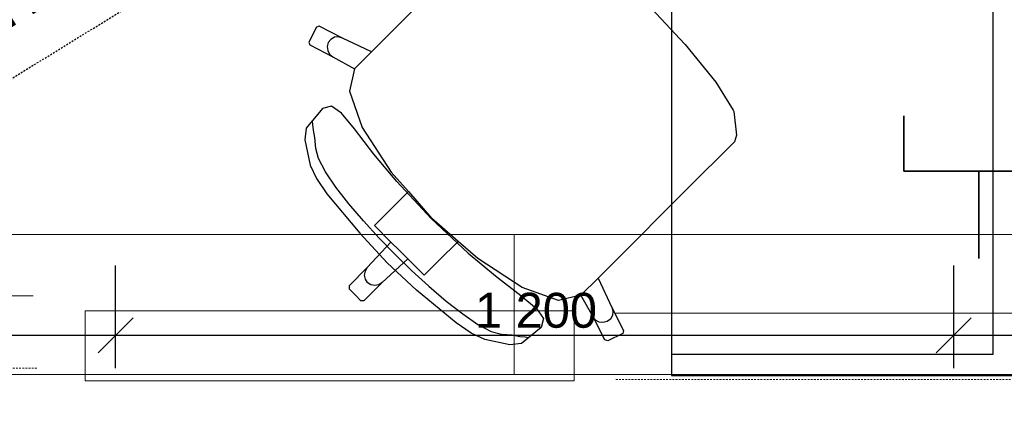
# Model space of a CAD drawing. Header units: millimetres. Extents: x -25972 to 4516, y -2839 to 20217.
# Tile 69 of 114: x -14819 to -13410, y 894 to 1441. Entities that reach past the tile are written whole.
import ezdxf

# ---------------------------------------------------------------- set-up
doc = ezdxf.new("R2010")
doc.units = ezdxf.units.MM
doc.header["$MEASUREMENT"] = 0
doc.linetypes.add('Čárkovaná M', pattern=[4.5, 2.5, -2])
for name, color, linetype in [('7._POHLED ZÁPADNÍ_1_akustické prvky', 7, 'Continuous'), ('7._POHLED ZÁPADNÍ_1_Anotace - SP', 7, 'Continuous'), ('7._POHLED ZÁPADNÍ_1_Nové_Anotace - SP', 7, 'Continuous'), ('7._POHLED ZÁPADNÍ_1_Nové_Interiér - nábytek', 7, 'Continuous'), ('7._POHLED ZÁPADNÍ_1_TZB - elektroinstalace', 7, 'Continuous'), ('7._POHLED ZÁPADNÍ_1_TZB - VZT', 7, 'Continuous'), ('7._POHLED ZÁPADNÍ_1_TZB - ZTI', 7, 'Continuous')]:
    doc.layers.add(name, color=color, linetype=linetype)
doc.styles.add('GENEROVANÝ_STYL_1', font='txt')
doc.styles.add('GENEROVANÝ_STYL_2', font='txt')

msp = doc.modelspace()

# ---------------------------------------------------------------- linework, layer by layer
at = {"layer": '7._POHLED ZÁPADNÍ_1_akustické prvky', "color": 5, "linetype": 'Continuous', "lineweight": 25}
for p, q in [((-14681.7, 942), (-14681.7, 1088.9)), ((-13482, 942), (-13482, 1088.9)), ((-15281.3, 988.9), (-14681.7, 988.9)), ((-14681.7, 988.9), (-13482, 988.9)), ((-13482, 988.9), (-12282.4, 988.9))]:
    msp.add_line(p, q, dxfattribs=at)
at = {"layer": '7._POHLED ZÁPADNÍ_1_akustické prvky', "color": 5, "linetype": 'Continuous', "lineweight": 18}
for p, q in [((-14656.7, 1013.9), (-14706.7, 963.9)), ((-13457, 1013.9), (-13507, 963.9))]:
    msp.add_line(p, q, dxfattribs=at)
at = {"layer": '7._POHLED ZÁPADNÍ_1_Nové_Anotace - SP', "color": 1, "linetype": 'Čárkovaná M', "lineweight": 25}
msp.add_line((-15652.6, 850.1), (-11348, 3500.7), dxfattribs=at)
at = {"layer": '7._POHLED ZÁPADNÍ_1_Nové_Interiér - nábytek', "color": 1, "linetype": 'Continuous', "lineweight": 25}
for p, q in [((-13425.8, 2581), (-13425.8, 961.2)), ((-14167.5, 1542.6), (-14315.4, 1394.7)), ((-13921.8, 1464), (-13867, 1405.7)), ((-14394.3, 1430), (-14405.1, 1408.6)), ((-14390.2, 1431.3), (-14394.3, 1430)), ((-14357.1, 1414.3), (-14390.2, 1431.3)), ((-14373.7, 1412.4), (-14377.3, 1407.8)), ((-14368.6, 1415.3), (-14373.7, 1412.4)), ((-14362.8, 1415.9), (-14368.6, 1415.3)), ((-14357.1, 1414.3), (-14362.8, 1415.9)), ((-14315.4, 1394.7), (-14357.1, 1414.3)), ((-14405.1, 1408.6), (-14403.7, 1404.6)), ((-14403.7, 1404.6), (-14370.6, 1387.6)), ((-14377.3, 1407.8), (-14378.9, 1402.2)), ((-14378.9, 1402.2), (-14378.1, 1396.4)), ((-14378.1, 1396.4), (-14375.3, 1391.2)), ((-13867, 1405.7), (-13866.3, 1404.8)), ((-13866.3, 1404.8), (-13822.7, 1351.2)), ((-14375.3, 1391.2), (-14370.6, 1387.6)), ((-14370.6, 1387.6), (-14339.6, 1370.3)), ((-14339.6, 1370.3), (-14315.4, 1394.7)), ((-14339.6, 1370.3), (-14347.1, 1338.3)), ((-14339.6, 1370.5), (-14339.6, 1370.3)), ((-13822.7, 1351.2), (-13797.8, 1311.1)), ((-14347.1, 1338.3), (-14328.7, 1286.4)), ((-14385.7, 1313.2), (-14408.9, 1285.4)), ((-14372.8, 1316.6), (-14385.7, 1313.2)), ((-14358.5, 1306.6), (-14372.8, 1316.6)), ((-13797.8, 1311.1), (-13796.9, 1309)), ((-14339.9, 1284.3), (-14358.5, 1306.6)), ((-13796.9, 1309), (-13792.9, 1275.1)), ((-14408.9, 1285.4), (-14410.8, 1268.6)), ((-14399.3, 1290.6), (-14400.1, 1295.1)), ((-14398.5, 1282.6), (-14399.3, 1290.6)), ((-14311.9, 1248.2), (-14339.9, 1284.3)), ((-14328.7, 1286.4), (-14287.4, 1222.5)), ((-14410.8, 1268.6), (-14403, 1232.5)), ((-14396.5, 1271.8), (-14398.5, 1282.6)), ((-14395.3, 1256.4), (-14396.5, 1271.8)), ((-13792.9, 1275.1), (-13795.8, 1265.8)), ((-14391.4, 1241.7), (-14395.3, 1256.4)), ((-13795.8, 1265.8), (-13817.7, 1243.9)), ((-14381.4, 1222.9), (-14391.4, 1241.7)), ((-14279.2, 1208.8), (-14311.9, 1248.2)), ((-13817.7, 1243.9), (-13843.3, 1218.3)), ((-14403, 1232.5), (-14394.1, 1213.2)), ((-14394.1, 1213.2), (-14379.2, 1191.5)), ((-14366.6, 1201), (-14381.4, 1222.9)), ((-14287.4, 1222.5), (-14262.6, 1194.4)), ((-13843.3, 1218.3), (-13991.1, 1070.5)), ((-14348, 1177.2), (-14366.6, 1201)), ((-14229.8, 1156.1), (-14279.2, 1208.8)), ((-14379.2, 1191.5), (-14332.3, 1134.8)), ((-14262.6, 1194.4), (-14290, 1167)), ((-14262.6, 1194.4), (-14229.3, 1156.5)), ((-14326.8, 1152.5), (-14348, 1177.2)), ((-14290, 1167), (-14311.1, 1145.9)), ((-14229.8, 1156.1), (-14177, 1106.6)), ((-14191.4, 1123.2), (-14229.3, 1156.5)), ((-14304.3, 1127.8), (-14326.8, 1152.5)), ((-14311.1, 1145.9), (-14287.5, 1122.2)), ((-14332.3, 1134.8), (-14293.2, 1092.6)), ((-14281.5, 1104.4), (-14304.3, 1127.8)), ((-14287.5, 1122.2), (-14321.5, 1085.7)), ((-14287.5, 1122.2), (-14275.5, 1110.3)), ((-14191.4, 1123.2), (-14218.8, 1095.9)), ((-14163.3, 1098.5), (-14191.4, 1123.2)), ((-14281.5, 1104.4), (-14258, 1081.6)), ((-14263.6, 1098.3), (-14275.5, 1110.3)), ((-14177, 1106.6), (-14137.7, 1073.9)), ((-14321.5, 1085.7), (-14347.6, 1059.6)), ((-14321.5, 1085.7), (-14324.7, 1080.8)), ((-14263.6, 1098.3), (-14300.1, 1064.4)), ((-14251, 1053.5), (-14293.2, 1092.6)), ((-14240, 1074.7), (-14263.6, 1098.3)), ((-14218.8, 1095.9), (-14240, 1074.7)), ((-14099.5, 1057.1), (-14163.3, 1098.5)), ((-14324.7, 1080.8), (-14325.8, 1075.1)), ((-14325.8, 1075.1), (-14324.7, 1069.3)), ((-14258, 1081.6), (-14233.4, 1059)), ((-14137.7, 1073.9), (-14101.5, 1046)), ((-14347.6, 1059.6), (-14347.5, 1055.4)), ((-14300.1, 1064.4), (-14326.2, 1038.3)), ((-14324.7, 1069.3), (-14321.4, 1064.5)), ((-14316.5, 1061.2), (-14321.4, 1064.5)), ((-14310.7, 1060), (-14316.5, 1061.2)), ((-14305, 1061.1), (-14310.7, 1060)), ((-14300.1, 1064.4), (-14305, 1061.1)), ((-14233.4, 1059), (-14208.6, 1037.8)), ((-14015.6, 1046.2), (-13991.1, 1070.5)), ((-13991.1, 1070.5), (-13971.5, 1028.7)), ((-14347.5, 1055.4), (-14339, 1046.8)), ((-14330.5, 1038.3), (-14339, 1046.8)), ((-14194.3, 1006.7), (-14251, 1053.5)), ((-14101.5, 1046), (-14079.2, 1027.4)), ((-14047.5, 1038.8), (-14099.5, 1057.1)), ((-14015.6, 1046.2), (-14047.5, 1038.8)), ((-14015.3, 1046.3), (-14015.6, 1046.2)), ((-13998.2, 1015.2), (-14015.6, 1046.2)), ((-14326.2, 1038.3), (-14330.5, 1038.3)), ((-14208.6, 1037.8), (-14184.8, 1019.3)), ((-14184.8, 1019.3), (-14163, 1004.4)), ((-14079.2, 1027.4), (-14069.2, 1013)), ((-13994.6, 1010.6), (-13998.2, 1015.2)), ((-13981.3, 982.1), (-13998.2, 1015.2)), ((-13970.6, 1017.3), (-13973.4, 1012.1)), ((-13971.5, 1028.7), (-13969.9, 1023.1)), ((-13971.5, 1028.7), (-13954.6, 995.6)), ((-13969.9, 1023.1), (-13970.6, 1017.3)), ((-14172.6, 991.8), (-14194.3, 1006.7)), ((-14163, 1004.4), (-14144.2, 994.4)), ((-14069.2, 1013), (-14072.6, 1000.1)), ((-13989.5, 1007.7), (-13994.6, 1010.6)), ((-13983.6, 1007), (-13989.5, 1007.7)), ((-13978, 1008.5), (-13983.6, 1007)), ((-13973.4, 1012.1), (-13978, 1008.5)), ((-14153.4, 982.8), (-14172.6, 991.8)), ((-14144.2, 994.4), (-14129.4, 990.5)), ((-14129.4, 990.5), (-14114, 989.4)), ((-14114, 989.4), (-14103.3, 987.3)), ((-14103.3, 987.3), (-14095.2, 986.6)), ((-14072.6, 1000.1), (-14100.5, 976.9)), ((-13955.8, 991.6), (-13977.2, 980.8)), ((-13954.6, 995.6), (-13955.8, 991.6)), ((-14117.3, 975), (-14153.4, 982.8)), ((-14100.5, 976.9), (-14117.3, 975)), ((-14095.2, 986.6), (-14090.7, 985.8)), ((-13977.2, 980.8), (-13981.3, 982.1)), ((-13886, 961.2), (-13886, 931.2)), ((-13425.8, 961.2), (-13886, 961.2)), ((-13886, 931.2), (-13425.8, 931.2)), ((-13425.8, 931.2), (-13395.8, 931.2))]:
    msp.add_line(p, q, dxfattribs=at)
at = {"layer": '7._POHLED ZÁPADNÍ_1_Nové_Interiér - nábytek', "color": 1, "linetype": 'Continuous', "lineweight": 25, "flags": 128}
msp.add_lwpolyline([(-13395.8, 2611), (-14484.8, 2611), (-14484.8, 2011), (-13886, 2011), (-13886, 931.2), (-13395.8, 931.2)], close=True, dxfattribs=at)
at = {"layer": '7._POHLED ZÁPADNÍ_1_TZB - elektroinstalace', "color": 92, "linetype": 'Continuous', "lineweight": 35, "true_color": 0x00d700, "flags": 128}
for points in [[(-13553.5, 1302.9), (-13553.5, 1223.6)], [(-13553.5, 1223.6), (-13338.5, 1223.6)], [(-13446, 1223.6), (-13446, 1098.6)]]:
    msp.add_lwpolyline(points, dxfattribs=at)
at = {"layer": '7._POHLED ZÁPADNÍ_1_TZB - VZT', "color": 122, "linetype": 'Continuous', "lineweight": 13, "true_color": 0x00d59f}
for p, q in [((-15915, 1132.9), (-8821.4, 1132.9)), ((-14111.4, 932.9), (-14111.4, 1132.9)), ((-7704.4, 932.9), (-15465, 932.9))]:
    msp.add_line(p, q, dxfattribs=at)
at = {"layer": '7._POHLED ZÁPADNÍ_1_TZB - ZTI', "color": 211, "linetype": 'Continuous', "lineweight": 20, "true_color": 0xff66ff}
for p, q in [((-15583.2, 1045.5), (-14799.8, 1045.5)), ((-14025.1, 1023.6), (-14725.1, 1023.6)), ((-14725.1, 1023.6), (-14725.1, 923.6)), ((-14025.1, 1023.6), (-14025.1, 923.6)), ((-13965.5, 1020.7), (-12379.8, 1020.7)), ((-14725.1, 923.6), (-14025.1, 923.6))]:
    msp.add_line(p, q, dxfattribs=at)
at = {"layer": '7._POHLED ZÁPADNÍ_1_TZB - ZTI', "color": 211, "linetype": 'Čárkovaná M', "lineweight": 20, "true_color": 0xff66ff}
for p, q in [((-15575.7, 941.9), (-14794.2, 941.9)), ((-13965.5, 925.6), (-12379.8, 925.6))]:
    msp.add_line(p, q, dxfattribs=at)

# ---------------------------------------------------------------- texts
at = {"layer": '7._POHLED ZÁPADNÍ_1_akustické prvky', "color": 5, "linetype": 'Continuous', "lineweight": 18, "insert": (-14167.3, 998.9), "char_height": 50, "width": 170.971, "attachment_point": 7, "style": 'GENEROVANÝ_STYL_2'}
msp.add_mtext('\\A1;{\\pql;\\fArial|b0|i0|c0|p38;1\xa0200}', dxfattribs=at)
at = {"layer": '7._POHLED ZÁPADNÍ_1_Anotace - SP', "color": 1, "linetype": 'Continuous', "lineweight": 25, "insert": (-15273.9, 1228.9), "char_height": 125, "attachment_point": 4, "rotation": 31.6233, "style": 'GENEROVANÝ_STYL_1'}
msp.add_mtext('\\A1;{\\pql;\\fArial|b0|i0|c238|p38;PODHLED \\fArial|b0|i0|c238|p38;+2750}', dxfattribs=at)

doc.saveas('drawing.dxf')
